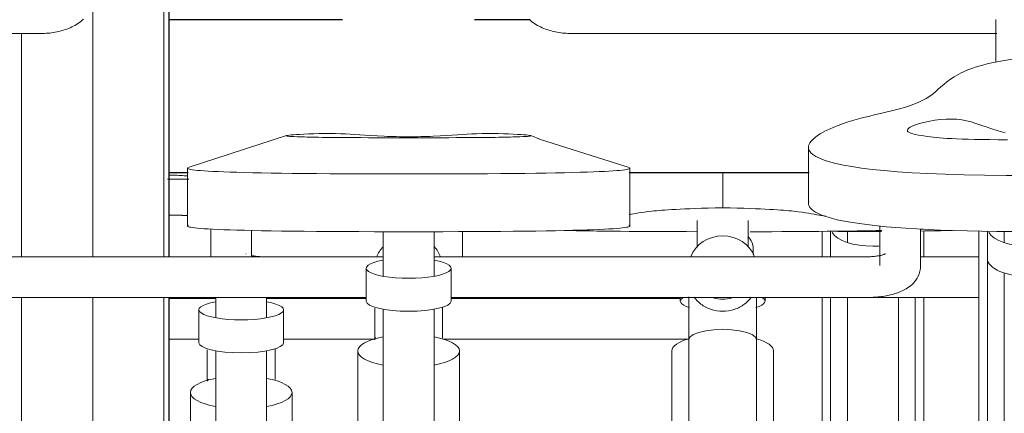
# Model space of a CAD drawing. Extents: x 50445 to 145605, y -10968 to 41989.
# Tile 193 of 256: x 94710 to 95291, y -865 to -633. Entities that reach past the tile are written whole.
import ezdxf

# ---------------------------------------------------------------- set-up
doc = ezdxf.new("R2010")
doc.units = 0
doc.header["$LTSCALE"] = 414.30304
doc.header["$MEASUREMENT"] = 0
doc.linetypes.add('gestippeld_2_', pattern=[6.35, 3.175, -3.175])
doc.linetypes.add('hartlijn-fijn', pattern=[6, 4, -1, 0, -1])
for name, color, linetype, lineweight in [('A-EQPM', 6, 'CONTINUOUS', 18), ('S-BEAM', 4, 'CONTINUOUS', 18), ('S-COLS', 6, 'CONTINUOUS', 18), ('S-COLS-HIDN', 5, 'gestippeld_2_', 18)]:
    doc.layers.add(name, color=color, linetype=linetype, lineweight=lineweight)

# ---------------------------------------------------------------- blocks, each defined once
blk = doc.blocks.new('97_KA_gestapelde fietsenstalling 8 fietsen 1600x1900 - Type-V117-plotview doorsnede C C  -  1 op 100')
at = {"layer": 'A-EQPM'}
for p, q in [((13791.59, -1439.83), (13791.59, -1424.93)), ((14003.7, -1424.74), (14003.7, -1439.83)), ((14003.7, -1424.74), (14003.7, -1439.83)), ((14008.7, -1424.69), (14008.7, -1439.83)), ((14018.7, -1424.7), (14018.7, -1431.2)), ((14063.7, -1439.97), (14063.7, -1424.5)), ((14063.7, -1439.97), (14063.7, -1424.5)), ((13963.1, -1438.34), (13963.1, -1435.22)), ((13646.1, -1464.27), (13618.53, -1464.27)), ((13646.1, -1463.61), (13646.1, -1475.67)), ((13734.83, -1464.27), (13676.03, -1464.27)), ((13676.1, -1475.67), (13676.1, -1463.74)), ((13920.08, -1464.27), (13784.75, -1464.27)), ((14003.7, -1463.74), (14003.7, -1791.44)), ((14008.7, -1463.74), (14008.7, -1580.25)), ((14018.7, -1463.74), (14018.7, -1588.13)), ((14048.7, -1588.13), (14048.7, -1463.53)), ((14058.7, -1580.25), (14058.7, -1463.55)), ((14063.7, -1791.44), (14063.7, -1463.55)), ((13636.1, -1471.01), (13636.1, -1490.44)), ((13686.1, -1490.44), (13686.1, -1471.01)), ((13618.53, -1488.27), (13636.1, -1488.27)), ((13686, -1488.27), (13739.87, -1488.27)), ((13780.1, -1488.27), (13924.81, -1488.27)), ((13646.1, -1495.12), (13646.1, -1645.26)), ((13676.1, -1645.26), (13676.1, -1495.12)), ((13641.57, -1511.92), (13641.11, -1513.14)), ((13631.1, -1519.77), (13631.1, -1621.98)), ((13691.1, -1621.98), (13691.1, -1519.77))]:
    blk.add_line(p, q, dxfattribs=at)
at = {"layer": 'A-EQPM', "flags": 128}
for points in [[(13641.1, -1494.57), (13641.1, -1495.67), (13641.1, -1496.78), (13641.1, -1497.91), (13641.1, -1499.04), (13641.1, -1500.18), (13641.1, -1501.33), (13641.1, -1502.49), (13641.1, -1503.65), (13641.1, -1504.81), (13641.1, -1505.96), (13641.1, -1507.12), (13641.1, -1508.27), (13641.1, -1509.42), (13641.1, -1510.56), (13641.1, -1511.68), (13641.1, -1512.8)], [(13681.1, -1512.15), (13681.1, -1511.03), (13681.1, -1509.9), (13681.1, -1508.76), (13681.1, -1507.61), (13681.1, -1506.45), (13681.1, -1505.29), (13681.1, -1504.13), (13681.1, -1502.98), (13681.1, -1501.82), (13681.1, -1500.67), (13681.1, -1499.52), (13681.1, -1498.38), (13681.1, -1497.25), (13681.1, -1496.14), (13681.1, -1495.03), (13681.1, -1493.94)]]:
    blk.add_lwpolyline(points, dxfattribs=at)
at = {"layer": 'A-EQPM'}
for centre, major_axis, ratio, start_param, end_param in [((13951.1, -1435.22), (12, 0), 0.939693, 0, 0.724645), ((14033.7, -1422.68), (25, 0), 0.434214, 3.403392, 4.712389), ((14033.7, -1422.68), (25, 0), 0.434214, 4.712389, 4.879264), ((13661.1, -1471.01), (25, 0), 0.237436, 2.220803, 4.712389), ((13661.1, -1471.01), (25, 0), 0.237436, 4.712389, 7.208051), ((13661.1, -1490.44), (25, 0), 0.237436, 3.141593, 4.712389), ((13661.1, -1490.44), (25, 0), 0.237436, 4.712389, 6.283185), ((13661.1, -1519.77), (30, 0), 0.320127, 2.094395, 4.18879), ((13661.1, -1519.77), (30, 0), 0.320127, 5.235988, 7.330383)]:
    blk.add_ellipse(centre, major_axis=major_axis, ratio=ratio, start_param=start_param, end_param=end_param, dxfattribs=at)
blk.add_open_spline([(13629.69, -1392.11), (13626.76, -1391.92), (13623.45, -1391.72), (13619.69, -1391.63), (13618.97, -1391.62)], degree=3, knots=[0.05223037, 0.05223037, 0.05223037, 0.05223037, 0.08540607, 0.09312614, 0.09312614, 0.09312614, 0.09312614], dxfattribs=at)
for points in [[(13617.65, -1393.93), (13620.87, -1393.96), (13625.36, -1393.98), (13630.22, -1393.99)], [(13618.48, -1415.3), (13621.77, -1415.32), (13625.35, -1415.33), (13629.09, -1415.34)], [(13628.69, -1415.35), (13625.17, -1415.33), (13621.77, -1415.32), (13618.48, -1415.3)], [(14033.7, -1424.9), (14026.41, -1424.9), (14019.5, -1424.86), (14012.95, -1424.78)], [(14038.74, -1424.89), (14037.08, -1424.9), (14035.4, -1424.9), (14033.7, -1424.9)], [(14080.37, -1424.21), (14074.8, -1424.4), (14068.46, -1424.5), (14061.86, -1424.58)]]:
    blk.add_open_spline(points, degree=3, dxfattribs=at)
blk = doc.blocks.new('97_KA_gestapelde fietsenstalling 16 fietsen 1600x2900 - Type-V121-plotview doorsnede C C  -  1 op 100')
at = {"layer": 'A-EQPM'}
blk.add_line((13292.04, -1308.15), (13542.63, -1308.15), dxfattribs=at)
at = {"layer": 'A-EQPM', "flags": 128}
blk.add_lwpolyline([(13568.14, -1299.62), (13567.32, -1300.35), (13566.49, -1301.02), (13565.63, -1301.66), (13564.76, -1302.25), (13563.87, -1302.81), (13562.97, -1303.33), (13562.06, -1303.82), (13561.13, -1304.28), (13560.19, -1304.71), (13559.24, -1305.11), (13558.28, -1305.48), (13557.3, -1305.83), (13556.32, -1306.15), (13555.33, -1306.44), (13554.33, -1306.71), (13553.32, -1306.96), (13552.3, -1307.18), (13551.28, -1307.38), (13550.25, -1307.56), (13549.21, -1307.71), (13548.17, -1307.84), (13547.12, -1307.94), (13546.08, -1308.03), (13545.02, -1308.09), (13543.97, -1308.13), (13542.92, -1308.15), (13542.63, -1308.15)], dxfattribs=at)
blk = doc.blocks.new('97_KA_gestapelde fietsenstalling 16 fietsen 1600x2900 - Type-V122-plotview doorsnede C C  -  1 op 100')
at = {"layer": 'A-EQPM'}
for p, q in [((13856.18, -1308.15), (14106.77, -1308.15)), ((13687.76, -1368.36), (13630.37, -1386.97)), ((13746.73, -1369.56), (13772.93, -1369.56)), ((13995.69, -1375.25), (13995.69, -1408.22)), ((13629.34, -1387.56), (13629.34, -1421.64)), ((13890.32, -1421.64), (13890.32, -1387.56)), ((13945.08, -1410.85), (13945.08, -1389.8)), ((13930.08, -1418.47), (13930.08, -1433.94)), ((13960.08, -1433.94), (13960.08, -1418.47)), ((14037.83, -1421.48), (14037.83, -1444.95)), ((13643.08, -1423.43), (13643.08, -1440.03)), ((13667.08, -1440.06), (13667.08, -1424.23)), ((13744.83, -1424.97), (13744.83, -1451.19)), ((13774.83, -1451.19), (13774.83, -1424.97)), ((14061.83, -1444.95), (14061.83, -1423.29)), ((14096.18, -1424.5), (14096.18, -1452.27)), ((14096.18, -1424.5), (14096.18, -1791.44)), ((14101.18, -1424.57), (14101.18, -1440.69)), ((14111.18, -1424.7), (14111.18, -1431.2)), ((13744.83, -1439.79), (13489.83, -1439.79)), ((13663.9, -1438.06), (13663.98, -1438.1)), ((14029.83, -1439.79), (13774.75, -1439.79)), ((14096.18, -1439.79), (14061.83, -1439.79)), ((14101.18, -1440.69), (14101.18, -1580.25)), ((13734.83, -1446.53), (13734.83, -1465.96)), ((13784.83, -1465.96), (13784.83, -1446.53)), ((14111.18, -1449.26), (14111.18, -1588.13)), ((13489.83, -1463.79), (13734.83, -1463.79)), ((13784.72, -1463.79), (14029.83, -1463.79)), ((13920.08, -1463.74), (13920.08, -1465.96)), ((13970.08, -1465.96), (13970.08, -1463.74)), ((14029.83, -1463.79), (14096.18, -1463.79)), ((13744.83, -1470.64), (13744.83, -1620.79)), ((13774.83, -1620.79), (13774.83, -1470.64)), ((13740.3, -1487.44), (13739.83, -1488.67)), ((13925.08, -1488.79), (13925.08, -1741.79)), ((13965.08, -1741.79), (13965.08, -1488.79)), ((13729.83, -1495.29), (13729.83, -1597.5)), ((13789.83, -1597.5), (13789.83, -1495.29)), ((13915.08, -1495.29), (13915.08, -1657.06)), ((13975.08, -1657.06), (13975.08, -1495.29))]:
    blk.add_line(p, q, dxfattribs=at)
at = {"layer": 'A-EQPM', "flags": 128}
for points in [[(13830.67, -1299.62), (13831.49, -1300.35), (13832.32, -1301.02), (13833.18, -1301.66), (13834.05, -1302.25), (13834.94, -1302.81), (13835.84, -1303.33), (13836.75, -1303.82), (13837.68, -1304.28), (13838.62, -1304.71), (13839.57, -1305.11), (13840.54, -1305.48), (13841.51, -1305.83), (13842.49, -1306.15), (13843.48, -1306.44), (13844.48, -1306.71), (13845.49, -1306.96), (13846.51, -1307.18), (13847.54, -1307.38), (13848.57, -1307.56), (13849.6, -1307.71), (13850.64, -1307.84), (13851.69, -1307.94), (13852.74, -1308.03), (13853.79, -1308.09), (13854.84, -1308.13), (13855.89, -1308.15), (13856.18, -1308.15)], [(14106.18, -1299.97), (14106.18, -1300.75), (14106.18, -1301.56), (14106.18, -1302.4), (14106.18, -1303.27), (14106.18, -1304.18), (14106.18, -1305.11), (14106.18, -1306.07), (14106.18, -1307.05), (14106.18, -1308.06), (14106.18, -1309.09), (14106.18, -1310.14), (14106.18, -1311.21), (14106.18, -1312.29), (14106.18, -1313.39), (14106.18, -1314.51), (14106.18, -1315.63), (14106.18, -1316.77), (14106.18, -1317.92), (14106.18, -1319.07), (14106.18, -1320.22), (14106.18, -1321.38), (14106.18, -1322.54), (14106.18, -1323.7), (14106.18, -1324.85)], [(13889.28, -1386.97), (13837.58, -1370.65), (13831.9, -1368.36)], [(13667.04, -1439.03), (13667.52, -1439.12), (13668.02, -1439.22), (13668.55, -1439.3), (13669.09, -1439.38), (13669.65, -1439.46), (13670.23, -1439.53), (13670.81, -1439.59), (13671.42, -1439.64), (13672.03, -1439.69), (13672.65, -1439.72), (13673.27, -1439.75), (13673.9, -1439.77), (13674.54, -1439.79), (13675.08, -1439.79)], [(14041.04, -1438.04), (14041.01, -1438.06), (14040.93, -1438.1), (14040.8, -1438.16), (14040.63, -1438.23), (14040.41, -1438.32), (14040.15, -1438.41), (14039.85, -1438.51), (14039.52, -1438.61), (14039.15, -1438.72), (14038.75, -1438.82), (14038.32, -1438.92), (14037.87, -1439.03), (14037.39, -1439.12), (14036.88, -1439.22), (14036.36, -1439.3), (14035.82, -1439.38), (14035.26, -1439.46), (14034.68, -1439.53), (14034.09, -1439.59), (14033.49, -1439.64), (14032.88, -1439.69), (14032.26, -1439.72), (14031.63, -1439.75), (14031, -1439.77), (14030.37, -1439.79), (14029.83, -1439.79)], [(14061.83, -1444.95), (14061.73, -1446.62), (14061.45, -1448.23), (14061, -1449.76), (14060.42, -1451.16), (14059.75, -1452.43), (14059.01, -1453.56), (14058.23, -1454.56), (14057.43, -1455.45), (14056.62, -1456.24), (14055.8, -1456.94), (14054.98, -1457.57), (14054.16, -1458.14), (14053.34, -1458.65), (14052.52, -1459.12), (14051.7, -1459.54), (14050.88, -1459.94), (14050.05, -1460.3), (14049.22, -1460.64), (14048.39, -1460.95), (14047.54, -1461.24), (14046.69, -1461.51), (14045.84, -1461.77), (14044.97, -1462), (14044.09, -1462.22), (14043.21, -1462.42), (14042.31, -1462.61), (14041.41, -1462.79), (14040.5, -1462.94), (14039.58, -1463.09), (14038.66, -1463.22), (14037.72, -1463.34), (14036.78, -1463.44), (14035.84, -1463.53), (14034.89, -1463.61), (14033.93, -1463.67), (14032.98, -1463.72), (14032.01, -1463.75), (14031.05, -1463.78), (14030.09, -1463.79), (14029.83, -1463.79)], [(13925.08, -1488.79), (13925.08, -1487.68), (13925.08, -1486.55), (13925.08, -1485.42), (13925.08, -1484.28), (13925.08, -1483.13), (13925.08, -1481.97), (13925.08, -1480.81), (13925.08, -1479.66), (13925.08, -1478.5), (13925.08, -1477.34), (13925.08, -1476.19), (13925.08, -1475.04), (13925.08, -1473.9), (13925.08, -1472.77), (13925.08, -1471.66), (13925.08, -1470.55), (13925.08, -1469.46), (13925.08, -1468.39), (13925.08, -1467.34), (13925.08, -1466.3), (13925.08, -1465.29), (13925.08, -1464.3), (13925.08, -1463.34)], [(13672.89, -1463.75), (13673.85, -1463.78), (13674.82, -1463.79), (13675.08, -1463.79)], [(13965.08, -1463.9), (13965.08, -1464.87), (13965.08, -1465.88), (13965.08, -1466.9), (13965.08, -1467.95), (13965.08, -1469.01), (13965.08, -1470.09), (13965.08, -1471.19), (13965.08, -1472.3), (13965.08, -1473.43), (13965.08, -1474.56), (13965.08, -1475.7), (13965.08, -1476.85), (13965.08, -1478.01), (13965.08, -1479.17), (13965.08, -1480.33), (13965.08, -1481.49), (13965.08, -1482.64), (13965.08, -1483.79), (13965.08, -1484.94), (13965.08, -1486.08), (13965.08, -1487.21), (13965.08, -1488.32), (13965.08, -1488.79)], [(13739.83, -1470.09), (13739.83, -1471.19), (13739.83, -1472.3), (13739.83, -1473.43), (13739.83, -1474.56), (13739.83, -1475.7), (13739.83, -1476.85), (13739.83, -1478.01), (13739.83, -1479.17), (13739.83, -1480.33), (13739.83, -1481.49), (13739.83, -1482.64), (13739.83, -1483.79), (13739.83, -1484.94), (13739.83, -1486.08), (13739.83, -1487.21), (13739.83, -1488.32)], [(13779.83, -1487.68), (13779.83, -1486.55), (13779.83, -1485.42), (13779.83, -1484.28), (13779.83, -1483.13), (13779.83, -1481.97), (13779.83, -1480.81), (13779.83, -1479.66), (13779.83, -1478.5), (13779.83, -1477.34), (13779.83, -1476.19), (13779.83, -1475.04), (13779.83, -1473.9), (13779.83, -1472.77), (13779.83, -1471.66), (13779.83, -1470.55), (13779.83, -1469.46)], [(13925.08, -1488.79), (13925.76, -1487.17), (13927.76, -1485.66), (13930.94, -1484.37), (13935.08, -1483.37), (13939.9, -1482.75), (13945.08, -1482.54)], [(13945.08, -1482.54), (13950.25, -1482.75), (13955.08, -1483.37), (13959.22, -1484.37), (13962.4, -1485.66), (13964.4, -1487.17), (13965.08, -1488.79)]]:
    blk.add_lwpolyline(points, dxfattribs=at)
at = {"layer": 'A-EQPM'}
for centre, major_axis, ratio, start_param, end_param in [((13945.08, -1446.07), (20, 0), 0.931915, 1.570796, 2.797325), ((13945.08, -1446.07), (20, 0), 0.931915, 0.344268, 1.570796), ((14126.18, -1422.68), (25, 0), 0.434214, 3.403392, 4.712389), ((13759.83, -1446.07), (20, 0), 0.931915, 2.426856, 2.797325), ((13759.83, -1446.07), (20, 0), 0.931915, 0.344268, 0.719846), ((13759.83, -1446.53), (25, 0), 0.237436, 2.220803, 4.712389), ((13759.83, -1446.53), (25, 0), 0.237436, 4.712389, 7.208051), ((14126.18, -1440.69), (25, 0), 0.434214, 3.141593, 4.712389), ((13759.83, -1465.96), (25, 0), 0.237436, 3.141593, 4.712389), ((13759.83, -1465.96), (25, 0), 0.237436, 4.712389, 6.283185), ((13945.08, -1465.96), (25, 0), 0.237436, 2.755893, 3.811591), ((13945.08, -1446.07), (20, 0), 0.931915, 4.45059, 4.712389), ((13945.08, -1446.07), (20, 0), 0.931915, 4.712389, 4.974188), ((13945.08, -1465.96), (25, 0), 0.237436, 5.613137, 6.668885), ((13759.83, -1495.29), (30, 0), 0.320127, 2.094395, 4.18879), ((13759.83, -1495.29), (30, 0), 0.320127, 5.235988, 7.330383), ((13945.08, -1495.29), (30, 0), 0.320127, 2.293457, 3.141593), ((13945.08, -1495.29), (30, 0), 0.320127, 0, 0.848135)]:
    blk.add_ellipse(centre, major_axis=major_axis, ratio=ratio, start_param=start_param, end_param=end_param, dxfattribs=at)
for points, knots in [([(14126.18, -1321.87), (14101.46, -1324.86), (14079.65, -1332.37), (14069.58, -1345.28), (14048.19, -1354.25), (13997.46, -1361.83), (13973.26, -1391.94), (14126.18, -1391.94)], [0, 0, 0, 0, 0.0939544, 0.1989454, 0.3222089, 0.5012721, 0.7724372, 0.7724372, 0.7724372, 0.7724372]), ([(14126.18, -1391.94), (13973.26, -1391.94), (13997.46, -1361.83), (14048.19, -1354.25), (14069.58, -1345.28), (14079.65, -1332.37), (14101.46, -1324.86), (14126.18, -1321.87)], [-0.7724372, -0.7724372, -0.7724372, -0.7724372, -0.5012721, -0.3222089, -0.1989454, -0.0939544, 0, 0, 0, 0]), ([(14111.71, -1366.65), (14099.92, -1363.6), (14087.06, -1356.46), (14060.22, -1360.47), (14050.64, -1365.79), (14062.42, -1368.84), (14082.6, -1370.74), (14113.08, -1370.74)], [0, 0, 0, 0, 0.0854061, 0.1773603, 0.2542553, 0.3207509, 0.3957861, 0.3957861, 0.3957861, 0.3957861]), ([(13745.36, -1368.73), (13733.56, -1368.11), (13720.71, -1366.67), (13693.87, -1367.48), (13684.29, -1368.56), (13696.07, -1369.17), (13716.25, -1369.56), (13746.73, -1369.56)], [0, 0, 0, 0, 0.0854061, 0.1773603, 0.2542553, 0.3207509, 0.3957861, 0.3957861, 0.3957861, 0.3957861]), ([(13772.93, -1369.56), (13803.41, -1369.56), (13823.59, -1369.17), (13835.37, -1368.56), (13825.78, -1367.48), (13798.95, -1366.67), (13786.09, -1368.11), (13774.29, -1368.73)], [0, 0, 0, 0, 0.0750352, 0.1415308, 0.2184258, 0.31038, 0.3957861, 0.3957861, 0.3957861, 0.3957861]), ([(13945.08, -1410.85), (13920.36, -1411.45), (13900.31, -1412.85), (13893.43, -1414.32), (13889.94, -1414.93)], [-0.7724372, -0.7724372, -0.7724372, -0.7724372, -0.6784828, -0.5895216, -0.5895216, -0.5895216, -0.5895216]), ([(14005.87, -1415.76), (14004.55, -1415.61), (13998.72, -1414.81), (13991.61, -1412.97), (13969.8, -1411.45), (13945.08, -1410.85)], [-0.2274104, -0.2274104, -0.2274104, -0.2274104, -0.1989454, -0.0939544, 0, 0, 0, 0]), ([(13928.27, -1463.51), (13929.35, -1465.06), (13932.23, -1468.06), (13938.1, -1471.17), (13942.75, -1471.92), (13945.08, -1471.92)], [0.6818417, 0.6818417, 0.6818417, 0.6818417, 0.7777778, 0.8888889, 1, 1, 1, 1]), ([(13945.08, -1471.92), (13947.4, -1471.92), (13952.05, -1471.17), (13957.89, -1468.09), (13960.77, -1465.1), (13961.84, -1463.57)], [0, 0, 0, 0, 0.1111111, 0.2222222, 0.3167031, 0.3167031, 0.3167031, 0.3167031])]:
    blk.add_open_spline(points, degree=3, knots=knots, dxfattribs=at)
for points in [[(13759.83, -1369.02), (13754.95, -1369.02), (13750.12, -1368.92), (13745.36, -1368.73)], [(13774.29, -1368.73), (13769.53, -1368.92), (13764.71, -1369.02), (13759.83, -1369.02)], [(13629.91, -1387.12), (13625.31, -1388.93), (13646.89, -1390.93), (13759.83, -1390.93)], [(13759.83, -1390.93), (13646.89, -1390.93), (13625.31, -1388.93), (13629.91, -1387.12)], [(13759.83, -1390.93), (13872.76, -1390.93), (13894.34, -1388.93), (13889.75, -1387.12)], [(13889.75, -1387.12), (13894.34, -1388.93), (13872.76, -1390.93), (13759.83, -1390.93)], [(14126.18, -1424.9), (14017.35, -1424.9), (13993.36, -1415.71), (13995.86, -1407.04)], [(13759.83, -1425.01), (13646.89, -1425.01), (13625.31, -1423.01), (13629.91, -1421.2)], [(13889.75, -1421.2), (13894.34, -1423.01), (13872.76, -1425.01), (13759.83, -1425.01)], [(13851.57, -1424.25), (13869.09, -1424.66), (13896.64, -1424.88), (13929.88, -1424.98)], [(13961.25, -1425), (13996.43, -1424.93), (14021.46, -1424.65), (14038.92, -1424.24)], [(14061.76, -1423.44), (14062.31, -1423.41), (14062.85, -1423.38), (14063.36, -1423.35)]]:
    blk.add_open_spline(points, degree=3, dxfattribs=at)
at = {"layer": 'S-BEAM', "lineweight": 25}
for p, q in [((13720.89, -1300), (13618.54, -1300)), ((13618.54, -1306), (13618.54, -1300)), ((13831.43, -1300), (13798.77, -1300)), ((13618.54, -1384), (13618.54, -1306)), ((13618.54, -1390), (13618.54, -1384)), ((13618.54, -1390), (13629.73, -1390)), ((13889.93, -1390), (13996.08, -1390))]:
    blk.add_line(p, q, dxfattribs=at)
at = {"layer": 'S-COLS', "lineweight": 25}
for p, q in [((13618.53, -1440), (13618.53, -1210)), ((13618.53, -1947.88), (13618.53, -1463.61))]:
    blk.add_line(p, q, dxfattribs=at)
at = {"layer": 'S-COLS', "linetype": 'hartlijn-fijn'}
for p, q in [((13573.53, -1287.74), (13573.53, -1439.94)), ((13573.53, -1463.61), (13573.53, -1947.88))]:
    blk.add_line(p, q, dxfattribs=at)
at = {"layer": 'S-COLS-HIDN'}
for p, q in [((13615.53, -1210), (13615.53, -1439.99)), ((13531.53, -1439.89), (13531.53, -1308.14)), ((13531.53, -2160), (13531.53, -1463.61)), ((13615.53, -1463.61), (13615.53, -1947.88))]:
    blk.add_line(p, q, dxfattribs=at)

msp = doc.modelspace()

# ---------------------------------------------------------------- block references
at = {"layer": 'A-EQPM'}
for name in ['97_KA_gestapelde fietsenstalling 16 fietsen 1600x2900 - Type-V121-plotview doorsnede C C  -  1 op 100', '97_KA_gestapelde fietsenstalling 16 fietsen 1600x2900 - Type-V122-plotview doorsnede C C  -  1 op 100', '97_KA_gestapelde fietsenstalling 8 fietsen 1600x1900 - Type-V117-plotview doorsnede C C  -  1 op 100']:
    msp.add_blockref(name, (81179.52, 667.18), dxfattribs=at)

doc.saveas('drawing.dxf')
